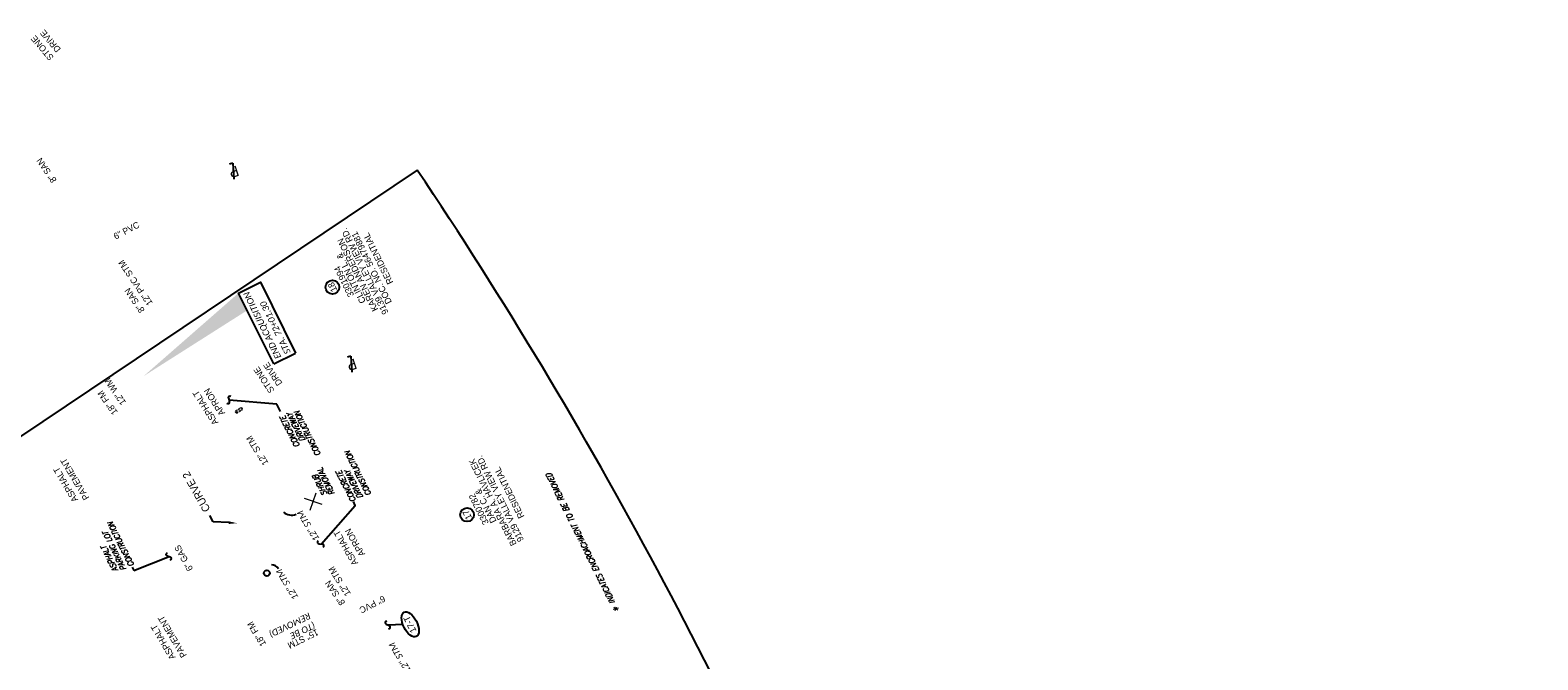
# Model space of a CAD drawing. Header units: feet. Extents: x 2244667 to 2246839, y 594935 to 597097.
# Tile 12 of 14: x 2245483 to 2246144, y 596567 to 596843. Entities that reach past the tile are written whole.
import ezdxf
from ezdxf import colors
from ezdxf.entities.mleader import LeaderData, LeaderLine
from ezdxf.enums import TextEntityAlignment as Align
from ezdxf.math import Vec2, Vec3

# ---------------------------------------------------------------- set-up
doc = ezdxf.new("R2010")
doc.units = ezdxf.units.FT
doc.header["$MEASUREMENT"] = 0
doc.linetypes.add('OhDOT_USTN5', pattern=[0.11, 0.055, -0.055])
doc.layers.add('0_View_Frame_Border', color=245, linetype='Continuous', plot=False)
for name, color, linetype in [('DR_P_Text', 7, 'Continuous'), ('DR_X_Text', 7, 'Continuous'), ('DV_X_Text_02', 6, 'Continuous'), ('PV_X_Text', 7, 'Continuous'), ('RD_X_Concrete_Pad', 9, 'OhDOT_USTN5'), ('RW_P_Text_01', 4, 'Continuous'), ('RW_P_Text_04', 7, 'Continuous'), ('SH_Text', 7, 'Continuous'), ('SV_X_Random_Point', 7, 'Continuous'), ('UT_X_Gas_Text', 7, 'Continuous'), ('UT_X_Sanitary_Text', 7, 'Continuous'), ('UT_X_Water_Text', 7, 'Continuous')]:
    doc.layers.add(name, color=color, linetype=linetype)
doc.styles.add('P_Slanted_Normal', font='calibrii.ttf', dxfattribs={"height": 0.14})
doc.styles.add('Slanted Normal CL CONST', font='romans.shx', dxfattribs={"width": 0.9, "oblique": 15, "height": 14})
doc.styles.add('Slanted-Normal', font='font31.shx', dxfattribs={"height": 0.14})
doc.styles.add('Slanted-Normal LS 0.50_0', font='font31.shx')

# ---------------------------------------------------------------- blocks, each defined once
blk = doc.blocks.new('SQUIG')
blk.add_line((0.035, 0.029), (-0.021, -0.02))
for centre, start, end in [((-0.044, 0.008), 158.1069, 307.9876), ((0.057, 0.001), 341.0875, 128.316)]:
    blk.add_arc(centre, 0.0361, start, end)
blk = doc.blocks.new('X')
at = {"layer": 'SV_X_Random_Point', "color": 7, "linetype": 'Continuous', "lineweight": 0}
for p, q in [((-0.067, -0.067), (0.067, 0.067)), ((-0.067, 0.067), (0.067, -0.067))]:
    blk.add_line(p, q, dxfattribs=at)
blk = doc.blocks.new('PL')
for q in [(0.055, 0.209), (0.048, -0.132)]:
    blk.add_line((-0.034, -0.132), q)
at = {"style": 'Slanted-Normal'}
blk.add_text('P', height=0.23, dxfattribs=at).set_placement((-0.097, -0.059))

msp = doc.modelspace()

# ---------------------------------------------------------------- hatches: boundary and pattern name
at = {"layer": 'RW_P_Text_04'}
h = msp.add_hatch(color=256, dxfattribs=at)
h.dxf.hatch_style = 1
h.paths.add_polyline_path([(2245532.82, 596691.25), (2245574.5, 596727.71), (2245578.27, 596720.11)])

# ---------------------------------------------------------------- linework, layer by layer
msp.add_circle((2245586.89, 596604.97), 1.3)
at = {"layer": '0_View_Frame_Border'}
msp.add_line((2245652.86, 596781.58), (2245403.71, 596614.49), dxfattribs=at)
at = {"layer": '0_View_Frame_Border', "flags": 128}
for points in [[(2246144.07, 595700.14), (2245845.46, 596421.83, 0.049646), (2245652.86, 596781.58)], [(2245866.87, 595585.44), (2245568.25, 596307.13, 0.049646), (2245403.71, 596614.49)]]:
    msp.add_lwpolyline(points, format="xyb", dxfattribs=at)
at = {"layer": 'DR_P_Text'}
for centre, radius, start, end in [((2245597.72, 596635.78, 2087.15), 5.37, 228.43754, 291.43609), ((2245588.81, 596604.92), 3.68, 31.155, 88.85161)]:
    msp.add_arc(centre, radius, start, end, dxfattribs=at)
at = {"layer": 'DV_X_Text_02'}
for centre in [(2245615.65, 596730.27), (2245674.7, 596630.53)]:
    msp.add_circle(centre, 3, dxfattribs=at)
at = {"layer": 'RD_X_Concrete_Pad'}
msp.add_lwpolyline([(2245575.65, 596677.52), (2245576.19, 596676.68), (2245573.67, 596675.05), (2245573.13, 596675.89)], close=True, dxfattribs=at)
at = {"layer": 'RW_P_Text_04'}
for p, q in [((2245589.94, 596696.62), (2245599.52, 596701.38)), ((2245591.28, 596678.94), (2245570.33, 596680.75)), ((2245592.86, 596675.76), (2245591.28, 596678.94)), ((2245528.53, 596606.12), (2245544, 596612.22)), ((2245527.79, 596607.61), (2245528.53, 596606.12)), ((2245646.53, 596582.44), (2245640.02, 596582.2))]:
    msp.add_line(p, q, dxfattribs=at)
at = {"layer": 'RW_P_Text_04', "flags": 128}
for points in [[(2245589.94, 596696.62), (2245574.5, 596727.71), (2245584.09, 596732.47), (2245599.52, 596701.38)], [(2245610.64, 596617.72), (2245625.68, 596634.66), (2245624.87, 596636.3)]]:
    msp.add_lwpolyline(points, dxfattribs=at)
at = {"layer": 'RW_P_Text_04'}
msp.add_ellipse((2245649.74, 596582.56), major_axis=(-2.67, 5.37), ratio=0.5, dxfattribs=at)

# ---------------------------------------------------------------- block references
at = {"layer": 'RW_P_Text_01', "xscale": 20, "yscale": 20, "zscale": 20, "rotation": 197.9810913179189}
msp.add_blockref('PL', (2245572.22, 596781.9, 3534245.5), dxfattribs=at)
at = {"layer": 'RW_P_Text_04'}
for name, p, xscale, yscale, zscale, rotation in [('PL', (2245623.91, 596697.37, 3534245.5), 20, 20, 20, 197.9810913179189), ('SQUIG', (2245570.33, 596680.75), 20, 20, 20, 70.48953141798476), ('X', (2245607.24, 596636.38), 42.71316995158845, 42.71316995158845, 42.71316995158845, 116.405925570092), ('SQUIG', (2245610.67, 596617.72), 20, 20, 20, 137.9584238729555), ('SQUIG', (2245544, 596612.22), 20, 20, 20, 121.9354853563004), ('SQUIG', (2245640.02, 596582.2), 20, 20, 20, 115.175287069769)]:
    msp.add_blockref(name, p, dxfattribs=dict(at, xscale=xscale, yscale=yscale, zscale=zscale, rotation=rotation))

# ---------------------------------------------------------------- texts
at = {"layer": 'DR_P_Text', "style": 'P_Slanted_Normal'}
for p in [(2245610.1, 596619.99), (2245600.89, 596594.32, 2087.15), (2245650.34, 596562.2)]:
    msp.add_text('12" STM', height=2.8, rotation=121, dxfattribs=at).set_placement(p)
at = {"layer": 'DR_P_Text', "insert": (2245608.53, 596581.07), "char_height": 2.8, "attachment_point": 1, "rotation": 205.80234, "style": 'P_Slanted_Normal'}
msp.add_mtext('(TO BE \\PREMOVED)', dxfattribs=at)
at = {"layer": 'DR_X_Text', "char_height": 2.8, "attachment_point": 3, "style": 'Slanted-Normal'}
for s, insert, rotation in [('6" PVC', (2245530.08, 596759.15), 27.55954), ('12" PVC STM', (2245521.62, 596740.94), 124.30684), ('12" STM', (2245577.68, 596664.05), 122.09676), ('12" STM', (2245613.77, 596606.75), 122.09676), ('6" PVC', (2245628.38, 596587.23), 207.18663), ('15" STM', (2245596.89, 596571.73), 205.80234)]:
    msp.add_mtext(s, dxfattribs=dict(at, insert=insert, rotation=rotation))
at = {"layer": 'DV_X_Text_02', "style": 'Slanted-Normal'}
for s, p in [('9139 VALLEY VIEW RD.', (2245629.77, 596737.19)), ('KAREN ANDERSON', (2245626.7, 596735.66)), ('DOC. NO. 56479881', (2245632.79, 596738.69)), ('RESIDENTIAL', (2245635.69, 596742.76)), ('CLINTON L. &', (2245623.75, 596734.19)), ('3301994', (2245620.73, 596732.69)), ('18', (2245615.65, 596730.27)), ('BARBARA A. HAVLICEK', (2245685.89, 596635.98)), ('9129 VALLEY VIEW RD.', (2245689.11, 596637.58)), ('RESIDENTIAL', (2245693.15, 596640.18)), ('3300782', (2245679.78, 596632.95)), ('DAN C. &', (2245682.8, 596634.45)), ('17', (2245674.7, 596630.53))]:
    msp.add_text(s, height=2.8, rotation=116.40593, dxfattribs=at).set_placement(p, align=Align.MIDDLE)
at = {"layer": 'PV_X_Text', "char_height": 2.8, "width": 15.7295, "attachment_point": 2, "style": 'Slanted-Normal'}
for s, insert, rotation in [('STONE\\PDRIVE', (2245487.37, 596834.15), 130.3405), ('STONE\\PDRIVE', (2245584.44, 596688.84), 123.85299), ('ASPHALT\\PAPRON', (2245558.81, 596676.67), 122.84612), ('ASPHALT\\PPAVEMENT', (2245497.49, 596643.06), 120.74488), ('ASPHALT\\PAPRON', (2245620.3, 596615.35), 120.15612), ('ASPHALT\\PPAVEMENT', (2245540.21, 596574.05), 120.62053)]:
    msp.add_mtext(s, dxfattribs=dict(at, insert=insert, rotation=rotation))
at = {"layer": 'RW_P_Text_04', "style": 'Slanted Normal CL CONST', "oblique": 15, "width": 0.9}
for s, height, p in [('DRIVEWAY', 2.4, (2245603.85, 596663.4)), ('CONSTRUCTION', 2.4, (2245610.57, 596657.03)), ('CONCRETE', 2.4, (2245601.4, 596660.81)), ('CONSTRUCTION', 2.4, (2245632.77, 596639.61)), ('REMOVAL', 2.4, (2245616.75, 596639.92)), ('CONCRETE', 2.4, (2245626.02, 596636.87)), ('DRIVEWAY', 2.4, (2245629.14, 596638.39)), ('SHRUB', 2.4, (2245613.44, 596639.66)), ('INDICATES ENCROACHMENT TO BE REMOVED', 2.4, (2245739.66, 596592.25)), ('PARKING LOT', 2.4, (2245525.4, 596606.82)), ('CONSTRUCTION', 2.4, (2245528.8, 596608.51)), ('ASPHALT', 2.4, (2245521.77, 596606.32)), ('*', 4, (2245743.32, 596588.95))]:
    msp.add_text(s, height=height, rotation=116.40593, dxfattribs=at).set_placement(p)
at = {"layer": 'RW_P_Text_04', "style": 'Slanted-Normal LS 0.50_0'}
msp.add_text('17-T', height=2.8, rotation=116.40593, dxfattribs=at).set_placement((2245649.64, 596582.51), align=Align.MIDDLE)
at = {"layer": 'RW_P_Text_04', "insert": (2245594.11, 596700.14), "char_height": 2.8, "attachment_point": 4, "rotation": 116.25202, "style": 'P_Slanted_Normal'}
msp.add_mtext('\\pxql;END ACQUISITION\\PSTA. 72+01.30', dxfattribs=at)
at = {"layer": 'UT_X_Gas_Text', "style": 'Slanted-Normal'}
msp.add_text('6" GAS', height=2.8, rotation=119.19907, dxfattribs=at).set_placement((2245554.68, 596606.84))
at = {"layer": 'UT_X_Sanitary_Text', "style": 'Slanted-Normal'}
for s, rotation, p in [('8" SAN', 124.42703, (2245494.91, 596777.22)), ('8" SAN', 124.42703, (2245533.5, 596720.22)), ('18" FM', 125.12539, (2245521.66, 596675.55)), ('8" SAN', 124.42703, (2245621.38, 596592.07)), ('18" FM', 121.47632, (2245586.75, 596573.93))]:
    msp.add_text(s, height=2.8, rotation=rotation, dxfattribs=at).set_placement(p)
at = {"layer": 'UT_X_Water_Text', "style": 'Slanted-Normal'}
msp.add_text('12" WM', height=2.8, rotation=124.05909, dxfattribs=at).set_placement((2245525.31, 596679.81))

# ---------------------------------------------------------------- leaders
at = {"layer": 'SH_Text'}
ml = msp.add_multileader_mtext('Standard', dxfattribs=at)
ml.set_content('CURVE 2', color=256, style='Slanted-Normal')
ml.set_leader_properties()
ml.build(insert=Vec2(0, 0))
ml.multileader.update_dxf_attribs({"dogleg_length": 0.36, "arrow_head_size": 3.6, "scale": 20})
ctx = ml.context
ctx.base_point, ctx.scale, ctx.char_height, ctx.arrow_head_size, ctx.landing_gap_size, ctx.plane_origin, ctx.plane_x_axis, ctx.plane_y_axis = Vec3(2245561.85, 596630.23), 20, 3.36, 3.6, 2.16, Vec3(2245818.92, 596292.92), Vec3(-0.493916, 0.86951), Vec3(-0.86951, -0.493916)
notes = []
notes.append((ctx, [(0, (1, 1, 0), (2245563.39, 596627.52), (-0.493916, 0.86951), 3.11, [(0, [(2245573.77, 596626.87)], 0, [])])]))
ctx.mtext.insert, ctx.mtext.text_direction, ctx.mtext.rotation, ctx.mtext.flow_direction = Vec3(2245559.32, 596631.27), Vec3(-0.493916, 0.86951), 2.087384, 5
for ctx, leaders in notes:
    for number, flags, end, landing, length, lines in leaders:
        leader = LeaderData()
        leader.index, (leader.has_last_leader_line, leader.has_dogleg_vector, leader.attachment_direction) = number, flags
        leader.last_leader_point, leader.dogleg_vector, leader.dogleg_length = Vec3(end), Vec3(landing), length
        for number, points, colour, breaks in lines:
            line = LeaderLine()
            line.index, line.vertices, line.color, line.breaks = number, Vec3.list(points), colors.encode_raw_color(colour), breaks
            leader.lines.append(line)
        ctx.leaders.append(leader)

doc.saveas('drawing.dxf')
